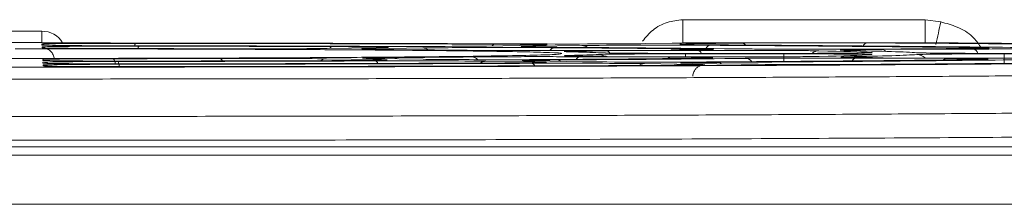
# Model space of a CAD drawing. Header units: millimetres. Extents: x 0 to 2100, y 0 to 1485.
# Tile 49 of 68: x 526.88 to 567.43, y 1304.89 to 1312.49. Entities that reach past the tile are written whole.
import ezdxf

# ---------------------------------------------------------------- set-up
doc = ezdxf.new("R2010")
doc.units = ezdxf.units.MM
doc.header["$LTSCALE"] = 5

msp = doc.modelspace()

# ---------------------------------------------------------------- linework, layer by layer
at = {"color": 7, "linetype": 'Continuous', "lineweight": 15}
for p, q in [((554.195, 1312.489), (564.164, 1312.489)), ((564.164, 1312.489), (564.164, 1311.541)), ((564.164, 1312.489), (564.808, 1312.398)), ((525.607, 1312.019), (527.796, 1312.019)), ((527.796, 1311.545), (527.796, 1312.019)), ((527.796, 1311.545), (525.607, 1311.545)), ((527.797, 1311.54), (527.796, 1311.545)), ((527.865, 1311.537), (527.837, 1311.538)), ((553.748, 1311.52), (552.647, 1311.504)), ((564.164, 1311.541), (554.195, 1311.541)), ((554.547, 1311.494), (556.553, 1311.525)), ((527.802, 1311.447), (527.8, 1311.485)), ((527.808, 1311.332), (527.806, 1311.37)), ((541.567, 1311.337), (539.54, 1311.306)), ((541.458, 1311.296), (543.482, 1311.327)), ((548.123, 1311.436), (546.109, 1311.405)), ((548.019, 1311.396), (550.029, 1311.426)), ((553.689, 1311.24), (549.93, 1311.221)), ((551.046, 1311.204), (554.802, 1311.223)), ((558.347, 1311.102), (554.296, 1311.102)), ((555.377, 1311.261), (555.373, 1311.261)), ((565.035, 1311.297), (561.294, 1311.278)), ((562.407, 1311.261), (566.144, 1311.28)), ((571.45, 1311.102), (567.426, 1311.102)), ((527.835, 1310.815), (527.833, 1310.853)), ((527.841, 1310.701), (527.839, 1310.738)), ((539.521, 1310.879), (541.545, 1310.848)), ((543.504, 1310.858), (541.477, 1310.889)), ((546.081, 1310.78), (548.092, 1310.749)), ((550.06, 1310.759), (548.046, 1310.79)), ((549.95, 1310.964), (553.681, 1310.945)), ((554.805, 1310.962), (551.07, 1310.981)), ((554.296, 1311.083), (558.347, 1311.083)), ((561.315, 1310.907), (565.019, 1310.888)), ((566.146, 1310.905), (562.44, 1310.924)), ((567.426, 1311.083), (571.45, 1311.083)), ((527.847, 1310.587), (527.845, 1310.624)), ((552.61, 1310.681), (554.616, 1310.651)), ((556.592, 1310.661), (554.584, 1310.691)), ((511.358, 1307.262), (569.781, 1307.262)), ((569.587, 1307.255), (512.3, 1307.255)), ((426.983, 1306.909), (573.161, 1306.909)), ((573.161, 1304.892), (426.983, 1304.892))]:
    msp.add_line(p, q, dxfattribs=at)
at = {"color": 8, "linetype": 'Continuous', "lineweight": 15}
for p, q in [((527.862, 1311.444), (527.802, 1311.447)), ((527.868, 1311.329), (527.808, 1311.332)), ((561.866, 1311.133), (561.941, 1311.139)), ((527.977, 1310.808), (527.835, 1310.815)), ((528.001, 1310.693), (527.841, 1310.701)), ((549.185, 1311.095), (549.17, 1311.091)), ((554.296, 1310.965), (554.296, 1311.083)), ((558.347, 1310.77), (558.347, 1311.083)), ((567.426, 1310.689), (567.426, 1311.083)), ((528.016, 1310.578), (527.847, 1310.587))]:
    msp.add_line(p, q, dxfattribs=at)
at = {"color": 7, "linetype": 'Continuous', "lineweight": 15, "flags": 128}
msp.add_lwpolyline([(527.8, 1311.485), (527.894, 1311.476), (527.899, 1311.475)], dxfattribs=at)
at = {"color": 8, "linetype": 'Continuous', "lineweight": 15, "flags": 128}
for points in [[(541.458, 1311.296), (541.54, 1311.287), (541.613, 1311.262)], [(548.019, 1311.396), (548.1, 1311.386), (548.174, 1311.362)], [(554.547, 1311.494), (554.629, 1311.485), (554.703, 1311.46)], [(527.835, 1310.815), (527.929, 1310.806), (527.934, 1310.805)], [(541.39, 1310.815), (541.463, 1310.839), (541.545, 1310.848)], [(547.938, 1310.716), (548.01, 1310.74), (548.092, 1310.749)], [(554.461, 1310.617), (554.534, 1310.641), (554.616, 1310.651)]]:
    msp.add_lwpolyline(points, dxfattribs=at)
at = {"color": 8, "linetype": 'Continuous', "lineweight": 15}
for centre, radius, start, end in [((547.716, 1315.75), 17.417, 345.7849, 348.9068), ((531.806, 1311.413), 0.187, 147.0642, 179.2364), ((556.547, 1311.127), 0.398, 53.0698, 89.1521), ((561.823, 1311.295), 0.241, 95.9569, 151.7891), ((531.91, 1311.294), 0.154, 136.3628, 177.6497), ((539.768, 1311.256), 0.128, 100.0049, 156.2662), ((543.476, 1310.929), 0.398, 52.5022, 89.1398), ((546.464, 1311.343), 0.139, 97.9054, 151.6989), ((548.929, 1311.074), 0.262, 94.3988, 146.6085), ((550.024, 1311.028), 0.398, 52.9148, 89.1487), ((551.023, 1311.011), 0.194, 33.2127, 83.0169), ((554.772, 1311.014), 0.211, 24.6303, 81.8193), ((555.362, 1311.185), 0.252, 95.5487, 151.8433), ((559.799, 1310.762), 0.446, 90.5194, 129.9202), ((562.392, 1311.084), 0.178, 34.4802, 85.0607), ((566.088, 1311.03), 0.257, 16.7925, 77.277), ((530.505, 1310.691), 0.309, 357.2897, 38.517), ((530.578, 1310.581), 0.404, 357.2843, 27.6165), ((535.09, 1310.745), 0.154, 17.1941, 73.6518), ((539.525, 1310.486), 0.394, 90.66, 126.5258), ((541.48, 1310.629), 0.168, 20.7876, 77.2283), ((542.286, 1310.691), 0.238, 50.3695, 87.9542), ((545.494, 1310.615), 0.342, 41.8459, 88.0624), ((546.086, 1310.386), 0.394, 90.6597, 126.5047), ((549.008, 1310.615), 0.216, 46.9981, 87.3889), ((549.977, 1310.761), 0.205, 97.7751, 152.4702), ((550.718, 1310.568), 0.488, 59.5033, 89.8829), ((553.694, 1310.777), 0.169, 94.2621, 138.7283), ((555.626, 1310.528), 0.205, 45.1239, 87.0289), ((556.746, 1310.531), 0.367, 38.6808, 88.2457), ((561.344, 1310.701), 0.207, 97.9532, 153.7435), ((563.82, 1310.559), 0.496, 45.9434, 89.8883), ((565.031, 1310.719), 0.169, 94.3051, 139.1678), ((547.926, 1310.521), 0.176, 22.4628, 78.6992), ((552.614, 1310.287), 0.394, 90.6597, 126.5049)]:
    msp.add_arc(centre, radius, start, end, dxfattribs=at)
at = {"color": 7, "linetype": 'Continuous', "lineweight": 15}
for centre, start in [((527.839, 1310.238), 65.458), ((527.845, 1310.124), 65.4985)]:
    msp.add_arc(centre, 0.5, start, 90.0003, dxfattribs=at)
at = {"color": 8, "linetype": 'Continuous', "lineweight": 15}
for centre, major_axis, ratio, start_param, end_param in [((527.796, 1311.018), (-0.028, 1), 0.999504, 5.226486, 6.254999), ((544.612, 1311.28), (3.641, 0), 0.008727, 2.61839, 3.179839), ((538.411, 1311.352), (3.645, 0), 0.008727, 6.243604, 6.915866), ((551.177, 1311.38), (3.647, 0), 0.008727, 2.61839, 3.186178), ((544.962, 1311.451), (3.65, 0), 0.008727, 6.237881, 6.876745), ((557.711, 1311.478), (3.652, 0), 0.008727, 2.61839, 3.190602), ((558.347, 1311.134), (3.634, 0), 0.008727, 5.950445, 6.431721), ((544.612, 1310.905), (3.622, 0), 0.008727, 2.6413, 3.220318), ((538.411, 1310.833), (3.618, 0), 0.008727, 6.206909, 6.806388), ((551.177, 1310.806), (3.617, 0), 0.008727, 2.626429, 3.220375), ((544.962, 1310.734), (3.613, 0), 0.008727, 6.206859, 6.806388), ((557.711, 1310.707), (3.611, 0), 0.008727, 2.182735, 3.220431), ((558.347, 1311.051), (3.629, 0), 0.008727, 6.133745, 6.777162), ((551.491, 1310.635), (3.608, 0), 0.008727, 6.206809, 6.806388)]:
    msp.add_ellipse(centre, major_axis=major_axis, ratio=ratio, start_param=start_param, end_param=end_param, dxfattribs=at)
at = {"color": 7, "linetype": 'Continuous', "lineweight": 15}
for centre, major_axis, start_param, end_param in [((526.702, 1311.092), (50.368, 0), 1.135467, 1.53002), ((526.702, 1311.093), (48.632, 0), 1.152764, 1.4689), ((559.718, 1311.509), (3.653, 0), 0.964949, 2.61839), ((526.702, 1311.093), (61.632, 0), 0.602604, 0.964949), ((526.702, 1311.092), (24.368, 0), 1.217823, 1.404862), ((526.702, 1311.092), (37.368, 0), 1.163493, 1.458076), ((526.702, 1311.093), (35.632, 0), 1.196018, 1.427251), ((536.385, 1311.322), (3.644, 0), 4.359416, 5.75919), ((538.411, 1311.352), (3.645, 0), 0.632681, 1.196018), ((544.612, 1311.28), (3.641, 0), 3.179839, 4.018615), ((542.95, 1311.421), (3.649, 0), 4.305086, 5.75919), ((538.411, 1311.352), (3.645, 0), 5.75919, 6.243604), ((526.702, 1311.092), (24.368, 0), 0.690564, 0.877023), ((546.638, 1311.311), (3.643, 0), 0.897924, 2.61839), ((544.962, 1311.451), (3.65, 0), 0.59356, 1.152764), ((551.177, 1311.38), (3.647, 0), 3.186178, 4.072949), ((549.483, 1311.52), (3.654, 0), 4.27706, 5.75919), ((544.962, 1311.451), (3.65, 0), 5.75919, 6.237881), ((526.702, 1311.093), (35.632, 0), 0.667358, 0.897924), ((526.702, 1311.092), (37.368, 0), 0.637221, 0.931356), ((526.702, 1311.092), (24.368, 0), 0.170918, 0.358284), ((553.19, 1311.41), (3.648, 0), 0.941176, 2.61839), ((554.296, 1311.134), (3.634, 0), 3.312511, 4.712389), ((557.711, 1311.478), (3.652, 0), 3.190602, 4.100976), ((526.702, 1311.093), (48.632, 0), 0.625604, 0.941176), ((526.702, 1311.092), (50.368, 0), 0.609763, 0.959383), ((558.347, 1311.134), (3.634, 0), 4.712389, 5.950445), ((526.702, 1311.093), (35.632, 0), 0.148536, 0.37975), ((526.702, 1311.092), (37.368, 0), 0.116569, 0.411355), ((567.426, 1311.134), (3.634, 0), 3.258161, 4.712389), ((526.702, 1311.092), (24.368, 0), 4.879142, 5.065679), ((526.702, 1311.092), (37.368, 0), 4.825955, 5.120055), ((526.702, 1311.093), (48.632, 0), 4.815278, 5.13005), ((526.702, 1311.093), (35.632, 0), 4.856963, 5.086832), ((536.385, 1310.863), (3.62, 0), 0.523203, 1.924086), ((538.411, 1310.833), (3.618, 0), 5.086832, 6.206909), ((544.612, 1310.905), (3.622, 0), 3.220318, 3.665587), ((544.612, 1310.905), (3.622, 0), 2.265155, 2.6413), ((542.95, 1310.764), (3.614, 0), 0.523203, 1.978462), ((526.702, 1311.092), (24.368, 0), 5.406748, 5.593829), ((546.638, 1310.874), (3.62, 0), 3.665587, 5.384691), ((544.962, 1310.734), (3.613, 0), 5.13005, 6.206859), ((551.177, 1310.806), (3.617, 0), 3.220375, 3.665587), ((549.483, 1310.665), (3.609, 0), 0.523203, 2.006511), ((551.177, 1310.806), (3.617, 0), 2.210783, 2.626429), ((526.702, 1311.093), (35.632, 0), 5.384691, 5.61519), ((526.702, 1311.092), (37.368, 0), 5.352375, 5.646887), ((526.702, 1311.092), (24.368, 0), 5.926928, 6.113169), ((553.19, 1310.775), (3.615, 0), 3.665587, 5.341471), ((554.296, 1311.051), (3.629, 0), 1.570796, 2.971576), ((557.711, 1310.707), (3.611, 0), 3.220431, 3.665587), ((526.702, 1311.093), (48.632, 0), 5.341471, 5.656771), ((526.702, 1311.092), (50.368, 0), 5.324327, 5.6742), ((558.347, 1311.051), (3.629, 0), 0.493977, 1.570796), ((526.702, 1311.093), (35.632, 0), 5.903827, 6.133745), ((526.702, 1311.092), (37.368, 0), 5.873598, 6.167525), ((526.702, 1311.093), (61.632, 0), 5.317716, 5.679675), ((567.426, 1311.051), (3.629, 0), 1.570796, 3.025933), ((526.702, 1311.092), (50.368, 0), 4.798577, 5.148104), ((526.702, 1311.093), (61.632, 0), 4.792317, 5.153804), ((551.491, 1310.635), (3.608, 0), 5.153804, 6.206809), ((559.718, 1310.676), (3.61, 0), 3.665587, 5.317716)]:
    msp.add_ellipse(centre, major_axis=major_axis, ratio=0.008727, start_param=start_param, end_param=end_param, dxfattribs=at)
at = {"color": 8, "linetype": 'Continuous', "lineweight": 15}
for points, knots in [([(552.526, 1311.604), (552.663, 1311.766), (552.941, 1312.098), (553.534, 1312.417), (553.974, 1312.465), (554.194, 1312.489)], [0, 0, 0, 0, 0.324037, 0.661458, 1, 1, 1, 1]), ([(527.865, 1311.537), (527.845, 1311.538), (527.8, 1311.539), (527.798, 1311.54), (527.797, 1311.54)], [0, 0, 0, 0, 0.459839, 1, 1, 1, 1]), ([(549.363, 1311.175), (549.335, 1311.176), (549.244, 1311.18), (549.401, 1311.185), (549.509, 1311.188)], [0, 0, 0, 0, 0.307367, 1, 1, 1, 1]), ([(555.296, 1311.274), (555.388, 1311.271), (555.509, 1311.267), (555.399, 1311.263), (555.373, 1311.263)], [0, 0, 0, 0, 0.7694135, 1, 1, 1, 1]), ([(560.726, 1311.232), (560.696, 1311.233), (560.604, 1311.238), (560.761, 1311.242), (560.868, 1311.245)], [0, 0, 0, 0, 0.317108, 1, 1, 1, 1]), ([(566.123, 1311.341), (566.309, 1311.338), (566.689, 1311.333), (566.859, 1311.325), (566.746, 1311.321), (566.724, 1311.32)], [0, 0, 0, 0, 0.433704, 0.885899, 1, 1, 1, 1]), ([(527.833, 1310.853), (527.833, 1310.853), (527.838, 1310.857), (527.96, 1310.86), (528.061, 1310.863)], [0, 0, 0, 0, 0.162119, 1, 1, 1, 1]), ([(527.839, 1310.738), (527.842, 1310.739), (527.852, 1310.743), (528.014, 1310.747), (528.13, 1310.75)], [0, 0, 0, 0, 0.2770817, 1, 1, 1, 1]), ([(549.382, 1311.005), (549.356, 1311.006), (549.254, 1311.01), (549.418, 1311.015), (549.54, 1311.018)], [0, 0, 0, 0, 0.2591545, 1, 1, 1, 1]), ([(555.245, 1310.928), (555.348, 1310.925), (555.491, 1310.921), (555.392, 1310.917), (555.364, 1310.916)], [0, 0, 0, 0, 0.725684, 1, 1, 1, 1]), ([(560.755, 1310.948), (560.726, 1310.949), (560.637, 1310.954), (560.842, 1310.959), (560.979, 1310.963)], [0, 0, 0, 0, 0.329797, 1, 1, 1, 1]), ([(566.538, 1310.872), (566.651, 1310.869), (566.819, 1310.865), (566.73, 1310.86), (566.701, 1310.859)], [0, 0, 0, 0, 0.67379, 1, 1, 1, 1]), ([(527.845, 1310.624), (527.849, 1310.625), (527.864, 1310.63), (528.048, 1310.634), (528.173, 1310.636)], [0, 0, 0, 0, 0.325069, 1, 1, 1, 1])]:
    msp.add_open_spline(points, degree=3, knots=knots, dxfattribs=at)
at = {"color": 7, "linetype": 'Continuous', "lineweight": 15}
msp.add_open_spline([(554.194, 1312.489), (554.194, 1312.363), (554.194, 1312.113), (554.194, 1311.803), (554.194, 1311.586), (554.194, 1311.556), (554.194, 1311.541)], degree=3, dxfattribs=at)
for points, knots in [([(564.808, 1312.398), (565.038, 1312.336), (565.506, 1312.208), (566.102, 1311.866), (566.345, 1311.514), (566.447, 1311.366)], [0, 0, 0, 0, 0.360018, 0.73211, 1, 1, 1, 1]), ([(527.8, 1311.485), (527.835, 1311.488), (527.907, 1311.495), (528.486, 1311.504), (529.36, 1311.511), (530.464, 1311.515), (531.254, 1311.515), (531.649, 1311.515)], [0, 0, 0, 0, 0.19401, 0.395212, 0.596556, 0.798287, 1, 1, 1, 1]), ([(528.755, 1311.532), (528.643, 1311.532), (528.419, 1311.532), (528.131, 1311.534), (527.934, 1311.535), (527.883, 1311.537), (527.865, 1311.537)], [0, 0, 0, 0, 0.2823584, 0.5647336, 0.846724, 1, 1, 1, 1]), ([(554.195, 1311.541), (554.221, 1311.539), (554.272, 1311.534), (554.111, 1311.527), (553.87, 1311.523), (553.748, 1311.52)], [0, 0, 0, 0, 0.337952, 0.663196, 1, 1, 1, 1]), ([(564.503, 1311.537), (564.491, 1311.537), (564.389, 1311.538), (564.263, 1311.539), (564.188, 1311.54), (564.164, 1311.541)], [0, 0, 0, 0, 0.080096, 0.716549, 1, 1, 1, 1]), ([(589.541, 1311.17), (589.05, 1311.194), (588.25, 1311.233), (586.267, 1311.285), (584.218, 1311.328), (581.726, 1311.37), (578.877, 1311.409), (575.74, 1311.445), (572.33, 1311.478), (568.607, 1311.509), (565.871, 1311.528), (564.503, 1311.537)], [0, 0, 0, 0, 0.166512, 0.271343, 0.376175, 0.484051, 0.591928, 0.692603, 0.793277, 0.896639, 1, 1, 1, 1]), ([(526.702, 1311.289), (527.969, 1311.289), (530.504, 1311.288), (534.202, 1311.279), (537.682, 1311.265), (540.856, 1311.247), (543.619, 1311.224), (545.908, 1311.197), (547.657, 1311.168), (548.77, 1311.136), (549.269, 1311.111), (549.198, 1311.098), (549.185, 1311.095)], [0, 0, 0, 0, 0.108311, 0.216623, 0.324957, 0.433292, 0.541528, 0.649769, 0.758059, 0.866347, 0.974636, 1, 1, 1, 1]), ([(527.806, 1311.37), (527.851, 1311.374), (527.937, 1311.381), (528.585, 1311.39), (529.492, 1311.397), (530.615, 1311.401), (531.404, 1311.401), (531.799, 1311.4)], [0, 0, 0, 0, 0.213378, 0.409698, 0.606198, 0.803108, 1, 1, 1, 1]), ([(530.905, 1311.416), (530.78, 1311.417), (530.267, 1311.417), (529.407, 1311.42), (528.525, 1311.427), (527.966, 1311.435), (527.892, 1311.441), (527.862, 1311.444)], [0, 0, 0, 0, 0.080647, 0.329556, 0.578427, 0.827497, 1, 1, 1, 1]), ([(530.727, 1311.302), (530.663, 1311.302), (530.215, 1311.303), (529.413, 1311.306), (528.531, 1311.313), (527.972, 1311.321), (527.898, 1311.327), (527.868, 1311.329)], [0, 0, 0, 0, 0.04287, 0.302051, 0.561163, 0.820454, 1, 1, 1, 1]), ([(527.994, 1311.294), (528.004, 1311.291), (528.052, 1311.273), (528.147, 1311.209), (528.246, 1311.088), (528.305, 1310.956), (528.301, 1310.872), (528.299, 1310.847)], [0, 0, 0, 0, 0.0613819, 0.2954291, 0.5699478, 0.8708003, 1, 1, 1, 1]), ([(549.93, 1311.221), (549.874, 1311.221), (549.477, 1311.219), (548.648, 1311.217), (547.459, 1311.217), (546.328, 1311.221), (545.767, 1311.225), (545.487, 1311.228)], [0, 0, 0, 0, 0.038984, 0.279138, 0.519302, 0.759656, 1, 1, 1, 1]), ([(549.523, 1311.167), (549.5, 1311.168), (549.395, 1311.17), (549.377, 1311.173), (549.363, 1311.175)], [0, 0, 0, 0, 0.215467, 1, 1, 1, 1]), ([(549.509, 1311.188), (549.518, 1311.188), (549.6, 1311.192), (550.105, 1311.198), (550.733, 1311.202), (551.046, 1311.204)], [0, 0, 0, 0, 0.060319, 0.53017, 1, 1, 1, 1]), ([(555.373, 1311.263), (555.332, 1311.26), (555.234, 1311.254), (554.646, 1311.246), (554.008, 1311.242), (553.689, 1311.24)], [0, 0, 0, 0, 0.2670289, 0.6335308, 1, 1, 1, 1]), ([(554.689, 1311.285), (554.95, 1311.282), (555.236, 1311.279), (555.291, 1311.275), (555.296, 1311.274)], [0, 0, 0, 0, 0.916991, 1, 1, 1, 1]), ([(554.802, 1311.223), (555.193, 1311.225), (555.944, 1311.228), (557.185, 1311.227), (558.301, 1311.224), (559.25, 1311.217), (559.613, 1311.211), (559.795, 1311.208)], [0, 0, 0, 0, 0.212888, 0.409186, 0.605808, 0.802914, 1, 1, 1, 1]), ([(561.294, 1311.278), (561.184, 1311.278), (560.728, 1311.276), (559.823, 1311.274), (558.639, 1311.275), (557.532, 1311.279), (557.002, 1311.284), (556.737, 1311.286)], [0, 0, 0, 0, 0.074312, 0.305612, 0.536942, 0.768476, 1, 1, 1, 1]), ([(560.953, 1311.223), (560.903, 1311.224), (560.764, 1311.227), (560.741, 1311.23), (560.726, 1311.232)], [0, 0, 0, 0, 0.353817, 1, 1, 1, 1]), ([(560.868, 1311.245), (560.878, 1311.245), (560.96, 1311.249), (561.465, 1311.255), (562.093, 1311.259), (562.407, 1311.261)], [0, 0, 0, 0, 0.061581, 0.530802, 1, 1, 1, 1]), ([(561.916, 1311.129), (561.916, 1311.129), (561.917, 1311.129), (561.873, 1311.126), (561.779, 1311.124), (561.746, 1311.123)], [0, 0, 0, 0, 0.136349, 0.693193, 1, 1, 1, 1]), ([(566.724, 1311.32), (566.681, 1311.317), (566.582, 1311.311), (565.993, 1311.303), (565.354, 1311.299), (565.035, 1311.297)], [0, 0, 0, 0, 0.271833, 0.635932, 1, 1, 1, 1]), ([(566.144, 1311.28), (566.489, 1311.282), (567.191, 1311.284), (568.382, 1311.285), (569.513, 1311.281), (570.492, 1311.275), (570.885, 1311.269), (571.081, 1311.266)], [0, 0, 0, 0, 0.19359, 0.394748, 0.596196, 0.798108, 1, 1, 1, 1]), ([(566.723, 1311.318), (566.724, 1311.318), (566.726, 1311.319), (566.724, 1311.318), (566.724, 1311.318)], [0, 0, 0, 0, 0.792991, 1, 1, 1, 1]), ([(463.86, 1311.016), (464.174, 1310.999), (464.804, 1310.966), (466.41, 1310.917), (468.515, 1310.869), (471.06, 1310.825), (473.936, 1310.784), (477.083, 1310.746), (480.622, 1310.711), (484.496, 1310.678), (488.643, 1310.649), (493.035, 1310.622), (497.71, 1310.599), (502.593, 1310.58), (507.626, 1310.564), (512.766, 1310.552), (518.056, 1310.543), (523.396, 1310.539), (528.733, 1310.538), (534.043, 1310.542), (539.365, 1310.549), (544.595, 1310.56), (549.66, 1310.576), (554.54, 1310.594), (559.269, 1310.616), (563.754, 1310.642), (567.954, 1310.671), (571.856, 1310.702), (575.483, 1310.737), (578.756, 1310.775), (581.633, 1310.814), (584.117, 1310.855), (586.204, 1310.898), (588.234, 1310.952), (589.049, 1310.991), (589.544, 1311.016)], [0, 0, 0, 0, 0.031484, 0.063228, 0.095798, 0.128655, 0.157594, 0.186734, 0.216508, 0.246501, 0.275645, 0.304788, 0.334348, 0.364339, 0.393481, 0.422623, 0.452182, 0.482171, 0.51111, 0.540249, 0.570023, 0.600015, 0.629157, 0.658299, 0.687857, 0.717846, 0.746786, 0.775927, 0.805701, 0.835694, 0.864838, 0.893982, 0.923541, 0.953532, 1, 1, 1, 1]), ([(549.17, 1311.091), (549.167, 1311.084), (549.162, 1311.066), (548.421, 1311.037), (547.071, 1311.006), (545.104, 1310.977), (542.633, 1310.952), (539.697, 1310.931), (536.402, 1310.914), (532.825, 1310.902), (528.772, 1310.895), (524.628, 1310.895), (520.575, 1310.902), (516.999, 1310.914), (513.704, 1310.931), (510.77, 1310.952), (508.3, 1310.977), (506.333, 1311.006), (504.984, 1311.037), (504.242, 1311.066), (504.236, 1311.084), (504.234, 1311.091)], [0, 0, 0, 0, 0.034343, 0.088336, 0.142329, 0.196352, 0.250375, 0.304377, 0.358379, 0.412383, 0.466386, 0.533685, 0.587682, 0.641678, 0.695673, 0.749669, 0.803663, 0.857658, 0.911659, 0.96566, 1, 1, 1, 1]), ([(527.977, 1310.807), (527.951, 1310.808), (527.901, 1310.81), (527.898, 1310.81), (527.896, 1310.81)], [0, 0, 0, 0, 0.5232594, 1, 1, 1, 1]), ([(528.001, 1310.692), (527.971, 1310.693), (527.914, 1310.695), (527.907, 1310.696), (527.904, 1310.696)], [0, 0, 0, 0, 0.527036, 1, 1, 1, 1]), ([(531.835, 1310.785), (531.407, 1310.785), (530.584, 1310.785), (529.438, 1310.789), (528.568, 1310.796), (528.06, 1310.803), (527.992, 1310.807), (527.977, 1310.808)], [0, 0, 0, 0, 0.248536, 0.477374, 0.706348, 0.935661, 1, 1, 1, 1]), ([(528.061, 1310.863), (528.072, 1310.863), (528.163, 1310.867), (528.695, 1310.873), (529.597, 1310.88), (530.363, 1310.882), (530.746, 1310.883)], [0, 0, 0, 0, 0.0448731, 0.3630396, 0.6815277, 1, 1, 1, 1]), ([(528.13, 1310.75), (528.146, 1310.75), (528.26, 1310.754), (528.83, 1310.76), (529.773, 1310.766), (530.549, 1310.768), (530.936, 1310.768)], [0, 0, 0, 0, 0.048362, 0.365334, 0.682676, 1, 1, 1, 1]), ([(545.506, 1310.957), (545.548, 1310.958), (545.845, 1310.961), (546.534, 1310.965), (547.663, 1310.968), (548.871, 1310.968), (549.59, 1310.966), (549.95, 1310.964)], [0, 0, 0, 0, 0.040248, 0.280012, 0.519801, 0.759908, 1, 1, 1, 1]), ([(551.07, 1310.981), (551.015, 1310.982), (550.625, 1310.984), (550.003, 1310.989), (549.467, 1310.997), (549.406, 1311.002), (549.382, 1311.005)], [0, 0, 0, 0, 0.0581097, 0.4135345, 0.7688263, 1, 1, 1, 1]), ([(553.681, 1310.945), (554.019, 1310.943), (554.668, 1310.939), (555.168, 1310.932), (555.238, 1310.929), (555.245, 1310.928)], [0, 0, 0, 0, 0.493798, 0.950041, 1, 1, 1, 1]), ([(555.364, 1310.916), (555.339, 1310.914), (555.275, 1310.908), (554.9, 1310.903), (554.675, 1310.9)], [0, 0, 0, 0, 0.399086, 1, 1, 1, 1]), ([(559.8, 1310.978), (559.601, 1310.974), (559.217, 1310.968), (558.222, 1310.961), (557.095, 1310.958), (555.885, 1310.958), (555.165, 1310.961), (554.805, 1310.962)], [0, 0, 0, 0, 0.2128537, 0.4093159, 0.6059997, 0.8030069, 1, 1, 1, 1]), ([(556.757, 1310.899), (556.836, 1310.899), (557.158, 1310.903), (557.9, 1310.908), (559.029, 1310.911), (560.236, 1310.911), (560.956, 1310.908), (561.315, 1310.907)], [0, 0, 0, 0, 0.075308, 0.306273, 0.537295, 0.768655, 1, 1, 1, 1]), ([(562.44, 1310.924), (562.332, 1310.925), (561.892, 1310.927), (561.264, 1310.933), (560.792, 1310.941), (560.764, 1310.946), (560.755, 1310.948)], [0, 0, 0, 0, 0.11395, 0.467246, 0.820449, 1, 1, 1, 1]), ([(561.912, 1311.046), (561.913, 1311.046), (561.915, 1311.046), (561.91, 1311.046), (561.907, 1311.046)], [0, 0, 0, 0, 0.502357, 1, 1, 1, 1]), ([(565.019, 1310.888), (565.32, 1310.886), (565.936, 1310.882), (566.441, 1310.876), (566.529, 1310.873), (566.538, 1310.872)], [0, 0, 0, 0, 0.461427, 0.941955, 1, 1, 1, 1]), ([(566.701, 1310.859), (566.687, 1310.857), (566.649, 1310.852), (566.313, 1310.847), (566.1, 1310.844)], [0, 0, 0, 0, 0.365163, 1, 1, 1, 1]), ([(571.084, 1310.919), (570.898, 1310.916), (570.517, 1310.911), (569.563, 1310.904), (568.436, 1310.901), (567.226, 1310.901), (566.506, 1310.904), (566.146, 1310.905)], [0, 0, 0, 0, 0.19344, 0.394783, 0.596322, 0.798168, 1, 1, 1, 1]), ([(590.039, 1310.524), (589.54, 1310.5), (588.731, 1310.461), (586.724, 1310.408), (584.657, 1310.365), (582.141, 1310.324), (579.232, 1310.284), (575.971, 1310.247), (572.375, 1310.213), (568.409, 1310.181), (564.15, 1310.152), (559.657, 1310.126), (554.945, 1310.104), (549.975, 1310.085), (544.847, 1310.07), (539.628, 1310.058), (534.332, 1310.051), (528.917, 1310.047), (523.498, 1310.047), (518.141, 1310.052), (512.858, 1310.06), (507.609, 1310.072), (502.511, 1310.088), (497.621, 1310.107), (492.945, 1310.13), (488.455, 1310.157), (484.251, 1310.186), (480.378, 1310.218), (476.837, 1310.253), (473.611, 1310.291), (471.264, 1310.324), (469.236, 1310.357), (467.496, 1310.39), (465.721, 1310.432), (464.27, 1310.477), (463.667, 1310.509), (463.365, 1310.524)], [0, 0, 0, 0, 0.0464674, 0.0754043, 0.1045421, 0.1343135, 0.1643039, 0.193243, 0.2223832, 0.2521572, 0.2821503, 0.3110857, 0.3402218, 0.3699916, 0.3999803, 0.4289185, 0.4580577, 0.4878307, 0.5178227, 0.5467583, 0.5758948, 0.6056649, 0.6356539, 0.6645907, 0.6937284, 0.7234997, 0.7534899, 0.7824287, 0.8115685, 0.8413421, 0.8713347, 0.8849616, 0.9122308, 0.9396677, 0.9697213, 1, 1, 1, 1]), ([(528.016, 1310.578), (527.981, 1310.579), (527.922, 1310.581), (527.913, 1310.582), (527.909, 1310.582)], [0, 0, 0, 0, 0.585541, 1, 1, 1, 1]), ([(531.697, 1310.671), (531.317, 1310.671), (530.544, 1310.671), (529.443, 1310.675), (528.577, 1310.682), (528.079, 1310.688), (528.012, 1310.692), (528.001, 1310.693)], [0, 0, 0, 0, 0.2320114, 0.4728248, 0.7137468, 0.9549936, 1, 1, 1, 1]), ([(531.623, 1310.557), (531.27, 1310.557), (530.525, 1310.557), (529.448, 1310.561), (528.585, 1310.568), (528.092, 1310.574), (528.025, 1310.578), (528.016, 1310.578)], [0, 0, 0, 0, 0.221777, 0.469372, 0.717059, 0.965063, 1, 1, 1, 1]), ([(528.173, 1310.636), (528.19, 1310.637), (528.317, 1310.641), (528.905, 1310.646), (529.867, 1310.653), (530.648, 1310.654), (531.038, 1310.654)], [0, 0, 0, 0, 0.049464, 0.366052, 0.683035, 1, 1, 1, 1]), ([(554.607, 1310.161), (554.606, 1310.182), (554.602, 1310.259), (554.653, 1310.375), (554.735, 1310.487), (554.825, 1310.558), (554.906, 1310.598), (554.966, 1310.617), (555.001, 1310.625), (555.021, 1310.628), (555.026, 1310.629), (555.028, 1310.629)], [0, 0, 0, 0, 0.0778219, 0.2841852, 0.4512319, 0.5924692, 0.7094504, 0.7962597, 0.8607393, 0.9310634, 1, 1, 1, 1]), ([(463.338, 1308.996), (463.444, 1308.99), (463.813, 1308.968), (464.731, 1308.931), (466.3, 1308.886), (468.322, 1308.841), (470.756, 1308.799), (473.575, 1308.758), (476.756, 1308.72), (480.334, 1308.683), (484.243, 1308.65), (488.431, 1308.62), (492.866, 1308.593), (497.59, 1308.569), (502.514, 1308.549), (507.591, 1308.533), (512.777, 1308.521), (518.119, 1308.512), (523.505, 1308.508), (528.886, 1308.508), (534.24, 1308.511), (539.604, 1308.519), (544.869, 1308.531), (549.972, 1308.546), (554.889, 1308.565), (559.657, 1308.588), (564.172, 1308.615), (568.4, 1308.644), (572.327, 1308.677), (575.975, 1308.712), (579.259, 1308.75), (582.152, 1308.791), (584.646, 1308.833), (586.746, 1308.877), (588.765, 1308.932), (589.576, 1308.972), (590.065, 1308.996)], [0, 0, 0, 0, 0.011583, 0.040622, 0.069864, 0.09942, 0.129407, 0.158346, 0.187486, 0.21726, 0.247253, 0.276294, 0.305539, 0.335098, 0.365088, 0.394129, 0.423373, 0.452931, 0.482921, 0.511859, 0.540998, 0.57077, 0.600762, 0.629802, 0.659046, 0.688604, 0.718592, 0.747532, 0.776672, 0.806446, 0.836438, 0.865375, 0.894725, 0.924285, 0.954275, 1, 1, 1, 1]), ([(580.202, 1307.771), (580.153, 1307.77), (578.835, 1307.751), (575.601, 1307.718), (570.537, 1307.672), (564.844, 1307.632), (558.679, 1307.598), (552.112, 1307.569), (545.227, 1307.548), (538.101, 1307.533), (530.837, 1307.526), (523.512, 1307.525), (516.258, 1307.532), (511.423, 1307.54), (509.107, 1307.547), (509.099, 1307.547)], [0, 0, 0, 0, 0.003507, 0.093971, 0.184723, 0.275187, 0.365639, 0.456379, 0.546831, 0.637291, 0.728039, 0.818499, 0.908953, 0.999695, 1, 1, 1, 1])]:
    msp.add_open_spline(points, degree=3, knots=knots, dxfattribs=at)

doc.saveas('drawing.dxf')
